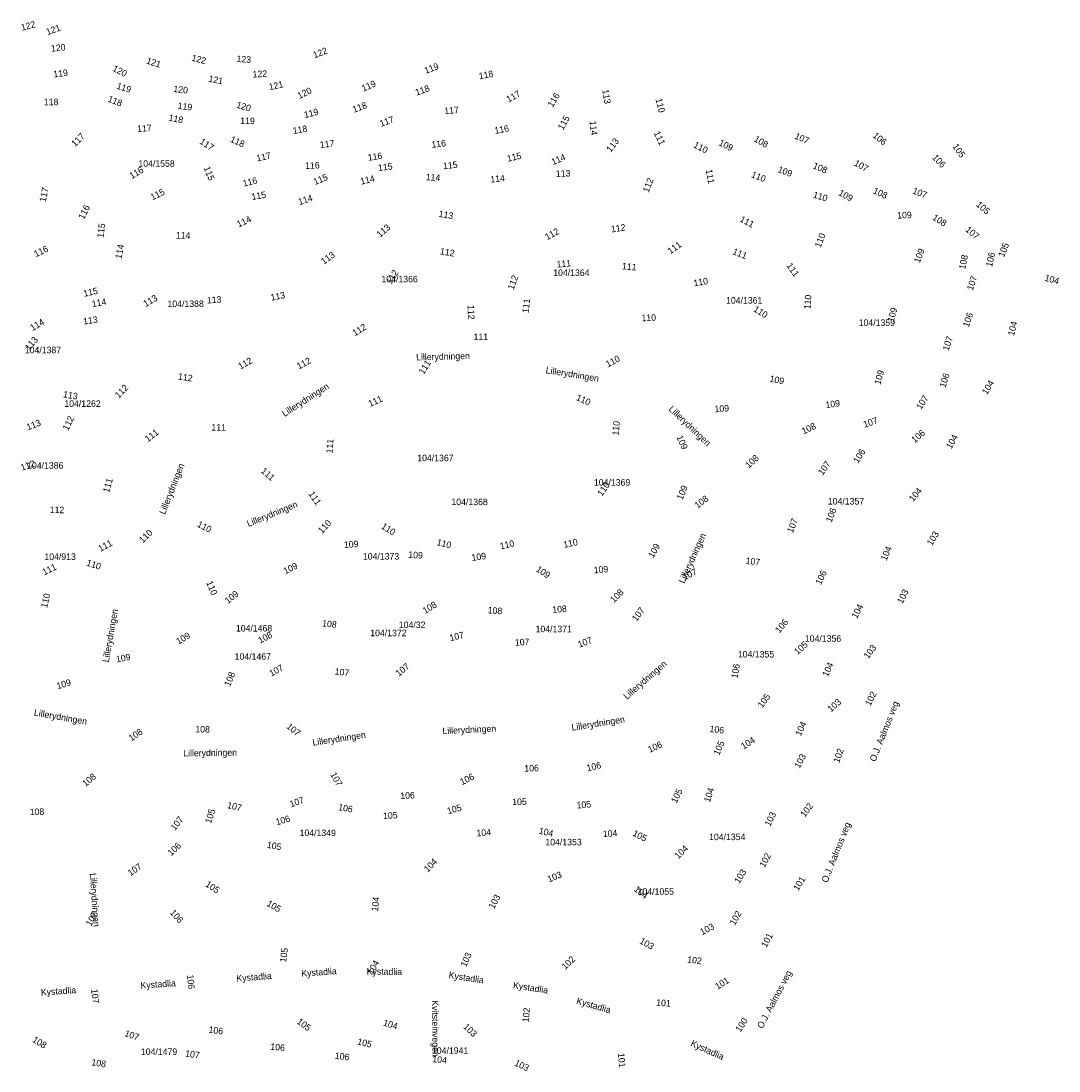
# Model space of a CAD drawing. Header units: inches. Extents: x 92352 to 92618, y 1600226 to 1600387.
# Tile 2 of 2: x 92458 to 92618, y 1600226 to 1600387. Entities that reach past the tile are written whole.
import ezdxf

# ---------------------------------------------------------------- set-up
doc = ezdxf.new("R2010")
doc.units = ezdxf.units.IN
doc.header["$MEASUREMENT"] = 0
for name, color, linetype in [('GatenavnTekst', 10, 'Continuous'), ('GnrBnrTekst', 10, 'Continuous'), ('HoydeTekst', 10, 'Continuous')]:
    doc.layers.add(name, color=color, linetype=linetype)

msp = doc.modelspace()

# ---------------------------------------------------------------- texts
at = {"layer": 'GatenavnTekst'}
for s, rotation, p in [('Lillerydningen', 1.6056, (92519.18, 1600334.71, 112.03)), ('Lillerydningen', 350.6326, (92539.01, 1600332.78, 111.2)), ('Lillerydningen', 32.7958, (92498.97, 1600326.02, 112.26)), ('Lillerydningen', 316.446, (92557.87, 1600327.15, 109.92)), ('Lillerydningen', 68.5444, (92480.61, 1600310.99, 111.3)), ('Lillerydningen', 22.1778, (92493.42, 1600309.14, 111.42)), ('Lillerydningen', 65.7243, (92560.33, 1600300.39, 107.91)), ('Lillerydningen', 80.1076, (92471.98, 1600288.31, 109.9)), ('Lillerydningen', 40.895, (92551.53, 1600282.58, 107.24)), ('O.J. Aalmos veg', 68.3466, (92589.69, 1600273.02, 102.52)), ('Lillerydningen', 350.0296, (92460.42, 1600280.19, 108.8)), ('Lillerydningen', 9.0188, (92543.12, 1600277.85, 107.2)), ('Lillerydningen', 2.6165, (92523.23, 1600277.33, 107.22)), ('Lillerydningen', 8.5391, (92503.33, 1600275.54, 107.93)), ('Lillerydningen', 0.931, (92483.42, 1600273.9, 108.66)), ('O.J. Aalmos veg', 68.3466, (92582.31, 1600254.44, 101.09)), ('Lillerydningen', 274.0251, (92469.04, 1600255.95, 108.15)), ('Kystadlia', 4.2843, (92491.61, 1600239.32, 106.59)), ('Kystadlia', 4.2843, (92501.58, 1600240.07, 105.84)), ('Kystadlia', 359.2697, (92511.57, 1600240.41, 104.97)), ('Kystadlia', 351.0453, (92524.12, 1600239.88, 104.17)), ('O.J. Aalmos veg', 62.5306, (92572.36, 1600232.01, 100.81)), ('Kystadlia', 3.9982, (92476.88, 1600238.24, 107.5)), ('Kystadlia', 351.0453, (92534, 1600238.32, 103.33)), ('Kystadlia', 4.0251, (92461.58, 1600237.17, 108.51)), ('Kvitsteinvegen', 270.4839, (92521.6, 1600236.47, 104.26)), ('Kystadlia', 344.0827, (92543.69, 1600235.93, 102.56)), ('Kystadlia', 335.5294, (92561.24, 1600229.5, 101.27))]:
    msp.add_text(s, height=1, rotation=rotation, dxfattribs=at).set_placement(p)
at = {"layer": 'GnrBnrTekst'}
for s, p in [('104/1558', (92476.52, 1600364.46)), ('104/1364', (92540.22, 1600347.69)), ('104/1366', (92513.84, 1600346.71)), ('104/1388', (92480.99, 1600342.92)), ('104/1361', (92566.76, 1600343.44)), ('104/1359', (92587.13, 1600340.02)), ('104/1387', (92459.07, 1600335.82)), ('104/1262', (92465.15, 1600327.59)), ('104/1367', (92519.34, 1600319.24)), ('104/1386', (92459.43, 1600318.09)), ('104/1369', (92546.47, 1600315.49)), ('104/1368', (92524.59, 1600312.5)), ('104/1357', (92582.39, 1600312.59)), ('104/913', (92462.08, 1600304.08)), ('104/1373', (92510.99, 1600304.14)), ('104/1468', (92491.49, 1600293.09)), ('104/32', (92516.51, 1600293.62)), ('104/1371', (92537.51, 1600292.98)), ('104/1372', (92512.12, 1600292.37)), ('104/1356', (92578.86, 1600291.51)), ('104/1467', (92491.3, 1600288.75)), ('104/1355', (92568.57, 1600289.1)), ('104/1349', (92501.27, 1600261.67)), ('104/1354', (92564.15, 1600261.05)), ('104/1353', (92539.01, 1600260.25)), ('104/1055', (92553.18, 1600252.66)), ('104/1479', (92476.9, 1600228.06)), ('104/1941', (92521.6, 1600228.24))]:
    msp.add_text(s, height=1, dxfattribs=at).set_placement(p)
at = {"layer": 'HoydeTekst'}
for s, rotation, p in [('122', 14.6544, (92458.64, 1600385.34, 122)), ('121', 20.2506, (92462.57, 1600384.65, 121)), ('120', 6.0199, (92463.15, 1600382.12, 120)), ('122', 21.2271, (92503.57, 1600381.1, 122)), ('121', 341.7652, (92477.66, 1600380.35, 121)), ('122', 345.3791, (92484.61, 1600380.77, 122)), ('123', 355.4752, (92491.56, 1600380.57, 123)), ('119', 7.4839, (92463.53, 1600378.16, 119)), ('120', 332.7666, (92472.46, 1600379.24, 120)), ('119', 20.4471, (92520.65, 1600378.73, 119)), ('121', 348.9185, (92487.22, 1600377.54, 121)), ('122', 3.3274, (92494.08, 1600378.15, 122)), ('119', 23.4429, (92511.06, 1600375.98, 119)), ('118', 10.8044, (92528.9, 1600377.88, 118)), ('119', 342.1351, (92473.09, 1600376.47, 119)), ('120', 353.2608, (92481.85, 1600375.96, 120)), ('121', 12.6086, (92496.67, 1600376.2, 121)), ('120', 25.3072, (92501.23, 1600374.86, 120)), ('118', 20.2019, (92519.25, 1600375.36, 118)), ('117', 28.5514, (92533.36, 1600374.29, 117)), ('113', 279.4189, (92547.74, 1600376.26, 113)), ('118', 0.2221, (92462, 1600373.91, 118)), ('118', 338.3852, (92471.73, 1600374.5, 118)), ('116', 58.9705, (92540.13, 1600373.51, 116)), ('110', 284.3328, (92555.91, 1600374.84, 110)), ('119', 353.1731, (92482.51, 1600373.35, 119)), ('120', 343.258, (92491.48, 1600373.56, 120)), ('119', 14.2607, (92502.09, 1600371.92, 119)), ('118', 20.6646, (92509.62, 1600372.74, 118)), ('117', 5.0544, (92523.54, 1600372.53, 117)), ('118', 349.2822, (92481.1, 1600371.54, 118)), ('119', 0.1019, (92492.17, 1600371.01, 119)), ('117', 19.5485, (92513.78, 1600370.58, 117)), ('115', 61.5948, (92541.74, 1600370.01, 115)), ('114', 276.0167, (92545.79, 1600371.47, 114)), ('117', 44.2516, (92466.79, 1600367.46, 117)), ('117', 4.1722, (92476.37, 1600369.79, 117)), ('118', 9.9809, (92500.32, 1600369.48, 118)), ('116', 10.7289, (92531.3, 1600369.5, 116)), ('111', 295.9479, (92555.62, 1600369.65, 111)), ('106', 320.5722, (92589.19, 1600369.1, 106)), ('117', 326.7042, (92485.83, 1600368.1, 117)), ('118', 335.8609, (92490.52, 1600368.33, 118)), ('117', 6.4935, (92504.44, 1600367.33, 117)), ('116', 6.475, (92521.57, 1600367.36, 116)), ('113', 52.9269, (92549.06, 1600366.6, 113)), ('110', 332.524, (92561.66, 1600367.49, 110)), ('109', 333.5312, (92565.53, 1600367.82, 109)), ('108', 330.122, (92570.94, 1600368.44, 108)), ('107', 336.785, (92577.19, 1600368.82, 107)), ('117', 12.6594, (92494.77, 1600365.26, 117)), ('116', 7.9893, (92511.82, 1600365.38, 116)), ('115', 13.2931, (92533.25, 1600365.21, 115)), ('114', 23.4418, (92540.19, 1600364.69, 114)), ('105', 304.616, (92601.49, 1600367.58, 105)), ('116', 2.2972, (92502.14, 1600364.12, 116)), ('115', 6.8292, (92513.38, 1600363.8, 115)), ('115', 6.4588, (92523.36, 1600364.07, 115)), ('108', 337.0285, (92580, 1600364.26, 108)), ('107', 331.4181, (92586.31, 1600364.72, 107)), ('106', 313.1913, (92598.34, 1600365.82, 106)), ('116', 30.9226, (92475.51, 1600362.55, 116)), ('115', 291.5909, (92486.53, 1600364.3, 115)), ('115', 22.6689, (92503.65, 1600361.64, 115)), ('114', 13.6632, (92510.73, 1600361.7, 114)), ('114', 356.6335, (92520.62, 1600362.4, 114)), ('114', 5.1586, (92530.61, 1600362.03, 114)), ('113', 2.7927, (92540.66, 1600362.88, 113)), ('111', 280.204, (92563.63, 1600363.98, 111)), ('110', 338.1986, (92570.54, 1600362.9, 110)), ('109', 339.2128, (92574.61, 1600363.67, 109)), ('116', 14.5966, (92492.7, 1600361.39, 116)), ('112', 69.357, (92554.87, 1600360.42, 112)), ('117', 77.5527, (92462.27, 1600358.98, 117)), ('115', 25.928, (92478.67, 1600359.28, 115)), ('115', 9.2836, (92493.98, 1600359.35, 115)), ('114', 18.748, (92501.26, 1600358.56, 114)), ('110', 343.1757, (92580.03, 1600359.75, 110)), ('109', 331.6771, (92583.93, 1600360.15, 109)), ('108', 334.782, (92589.24, 1600360.45, 108)), ('107', 338.9539, (92595.3, 1600360.39, 107)), ('116', 63.1675, (92468.13, 1600356.29, 116)), ('105', 319.1915, (92605.07, 1600358.51, 105)), ('114', 25.4494, (92491.93, 1600355.12, 114)), ('113', 350.252, (92522.57, 1600356.78, 113)), ('111', 332.2013, (92568.77, 1600356.1, 111)), ('109', 2.5448, (92593.06, 1600356.49, 109)), ('108', 327.7512, (92598.35, 1600356.42, 108)), ('115', 82.8115, (92471.15, 1600353.5, 115)), ('113', 40.6568, (92513.62, 1600353.54, 113)), ('112', 8.7462, (92549.18, 1600354.36, 112)), ('107', 319.4779, (92603.42, 1600354.67, 107)), ('114', 358.9785, (92482.26, 1600353.44, 114)), ('112', 28.7103, (92539.29, 1600353.16, 112)), ('110', 69.6147, (92581.28, 1600351.95, 110)), ('116', 26.0342, (92460.78, 1600350.55, 116)), ('114', 79.0772, (92473.92, 1600350.26, 114)), ('112', 350.4258, (92522.78, 1600351.03, 112)), ('111', 35.7737, (92558.23, 1600350.98, 111)), ('111', 337.9228, (92567.67, 1600351.08, 111)), ('109', 68.9625, (92596.49, 1600349.59, 109)), ('105', 68.6776, (92609.44, 1600350.48, 105)), ('113', 35.7974, (92505, 1600349.4, 113)), ('108', 78.5073, (92603.47, 1600348.64, 108)), ('106', 77.7995, (92607.61, 1600349.02, 106)), ('111', 5.1863, (92540.78, 1600348.98, 111)), ('111', 354.5682, (92550.74, 1600348.73, 111)), ('111', 304.1744, (92575.99, 1600349.29, 111)), ('112', 58.4872, (92515.34, 1600346.33, 112)), ('112', 69.9252, (92534.12, 1600345.48, 112)), ('110', 9.2239, (92561.85, 1600346.09, 110)), ('107', 71.3843, (92604.64, 1600345.39, 107)), ('104', 344.5214, (92615.6, 1600346.97, 104)), ('115', 12.7512, (92468.19, 1600344.48, 115)), ('114', 11.1363, (92469.48, 1600342.88, 114)), ('113', 30.2197, (92477.63, 1600342.89, 113)), ('113', 4.0995, (92487.08, 1600343.45, 113)), ('113', 11.2344, (92496.93, 1600343.88, 113)), ('111', 82.3934, (92536.41, 1600341.94, 111)), ('110', 85.3013, (92579.71, 1600342.54, 110)), ('112', 271.7748, (92527.07, 1600343.21, 112)), ('110', 327.7066, (92570.87, 1600342.35, 110)), ('109', 74.0883, (92592.47, 1600340.52, 109)), ('114', 30.3027, (92460.25, 1600339.21, 114)), ('113', 7.9844, (92468.11, 1600340.22, 113)), ('110', 2.3373, (92553.79, 1600340.73, 110)), ('106', 71.0182, (92604.01, 1600339.75, 106)), ('104', 75.9938, (92610.97, 1600338.42, 104)), ('112', 31.6999, (92509.76, 1600338.42, 112)), ('113', 49.2364, (92459.74, 1600336.16, 113)), ('111', 0.4815, (92528, 1600337.84, 111)), ('107', 72.1137, (92600.93, 1600336.12, 107)), ('112', 29.31, (92492.19, 1600333.29, 112)), ('112', 28.0447, (92501.17, 1600333.31, 112)), ('111', 57.8777, (92520.32, 1600332.48, 111)), ('110', 28.1562, (92548.62, 1600333.63, 110)), ('112', 351.6784, (92482.56, 1600331.79, 112)), ('109', 74.2753, (92590.46, 1600330.92, 109)), ('106', 72.5585, (92600.44, 1600330.46, 106)), ('112', 45.825, (92473.5, 1600328.84, 112)), ('109', 348.147, (92573.38, 1600331.48, 109)), ('104', 58.5661, (92606.82, 1600329.38, 104)), ('113', 350.0419, (92464.9, 1600329.07, 113)), ('110', 335.7142, (92543.64, 1600328.68, 110)), ('107', 56.8887, (92596.7, 1600327.08, 107)), ('111', 24.2613, (92512.09, 1600327.56, 111)), ('109', 4.1399, (92565.03, 1600326.75, 109)), ('109', 7.9016, (92582.1, 1600327.39, 109)), ('112', 64.2775, (92465.73, 1600323.87, 112)), ('113', 21.3814, (92459.57, 1600323.96, 113)), ('111', 358.9678, (92487.73, 1600323.96, 111)), ('110', 84.4725, (92550.25, 1600323.15, 110)), ('108', 25.5241, (92578.67, 1600323.34, 108)), ('107', 19.0256, (92588.03, 1600324.37, 107)), ('111', 37.1921, (92477.98, 1600322.13, 111)), ('109', 294.2118, (92559.11, 1600322.95, 109)), ('106', 40.3417, (92595.73, 1600321.98, 106)), ('104', 61.9617, (92601.36, 1600321.04, 104)), ('111', 85.6738, (92506.33, 1600320.41, 111)), ('108', 42.8075, (92570.26, 1600318.09, 108)), ('106', 58.7109, (92587.05, 1600318.84, 106)), ('112', 18.8982, (92458.64, 1600317.77, 112)), ('111', 320.0291, (92495.24, 1600317.58, 111)), ('107', 54.4623, (92581.6, 1600316.99, 107)), ('111', 73.7112, (92472, 1600314.33, 111)), ('110', 55.2027, (92547.7, 1600313.78, 110)), ('109', 67.6271, (92560.06, 1600313.21, 109)), ('104', 49.787, (92595.5, 1600312.95, 104)), ('111', 303.9705, (92502.59, 1600314.22, 111)), ('108', 37.1637, (92562.39, 1600311.94, 108)), ('112', 359.4383, (92462.9, 1600311.28, 112)), ('106', 68.6804, (92582.95, 1600309.76, 106)), ('110', 332.9367, (92485.45, 1600309.24, 110)), ('110', 47.2799, (92504.73, 1600308.04, 110)), ('107', 68.5126, (92577, 1600308.14, 107)), ('110', 44.1369, (92477.2, 1600306.6, 110)), ('110', 327.4582, (92513.71, 1600309, 110)), ('103', 58.5855, (92598.36, 1600306.19, 103)), ('111', 28.4019, (92470.69, 1600305.3, 111)), ('109', 4.0283, (92508.12, 1600305.91, 109)), ('110', 346.0906, (92522.26, 1600306.37, 110)), ('110', 13.1702, (92532.16, 1600305.68, 110)), ('110', 11.6688, (92541.88, 1600305.93, 110)), ('109', 356.5054, (92517.94, 1600304.41, 109)), ('109', 7.8303, (92527.75, 1600303.92, 109)), ('109', 60.5866, (92555.59, 1600304.29, 109)), ('104', 66.6893, (92591.38, 1600303.87, 104)), ('110', 341.8145, (92468.46, 1600303.24, 110)), ('109', 26.1978, (92499.09, 1600301.87, 109)), ('107', 353.3675, (92569.72, 1600303.48, 107)), ('111', 26.3307, (92462.06, 1600301.69, 111)), ('109', 326.5138, (92537.47, 1600302.41, 109)), ('109', 5.1788, (92546.49, 1600302.01, 109)), ('107', 25.9881, (92560.4, 1600300.95, 107)), ('106', 65.0895, (92581.33, 1600300.17, 106)), ('110', 292.7028, (92486.92, 1600300.62, 110)), ('110', 75.9638, (92462.48, 1600296.63, 110)), ('109', 38.8248, (92490.28, 1600297.29, 109)), ('108', 45.3287, (92549.56, 1600297.43, 108)), ('103', 63.507, (92593.85, 1600297.27, 103)), ('108', 31.2392, (92520.55, 1600295.77, 108)), ('108', 4.8504, (92540.12, 1600295.93, 108)), ('104', 63.044, (92586.86, 1600294.99, 104)), ('108', 356.2017, (92530.13, 1600295.88, 108)), ('107', 53.3495, (92553.01, 1600294.56, 107)), ('108', 354.144, (92504.7, 1600293.88, 108)), ('106', 49.8828, (92574.95, 1600292.76, 106)), ('109', 30.1638, (92482.67, 1600291.06, 109)), ('108', 27.8357, (92495.23, 1600291.22, 108)), ('107', 13.3925, (92524.43, 1600291.6, 107)), ('107', 21.2505, (92544.24, 1600290.58, 107)), ('107', 2.9357, (92534.36, 1600290.9, 107)), ('105', 41.6081, (92577.74, 1600289.46, 105)), ('103', 53.1503, (92588.6, 1600288.81, 103)), ('109', 10.2763, (92473.18, 1600288.33, 109)), ('107', 28.6571, (92496.95, 1600286.15, 107)), ('107', 352.875, (92506.62, 1600286.49, 107)), ('107', 39.1304, (92516.52, 1600286.14, 107)), ('106', 81.1811, (92568.54, 1600285.84, 106)), ('104', 65.5009, (92582.38, 1600286.05, 104)), ('109', 17.3592, (92464.14, 1600284.21, 109)), ('108', 67.0459, (92490.56, 1600284.56, 108)), ('105', 54.1928, (92572.34, 1600281.27, 105)), ('103', 41.1559, (92582.87, 1600280.64, 103)), ('102', 63.2027, (92588.93, 1600281.57, 102)), ('108', 34.9166, (92475.46, 1600276.19, 108)), ('108', 359.5703, (92485.26, 1600277.59, 108)), ('107', 320.5275, (92499.17, 1600278.35, 107)), ('106', 353.4094, (92564.18, 1600277.66, 106)), ('104', 65.5009, (92578.23, 1600276.95, 104)), ('106', 24.7905, (92555.05, 1600274.45, 106)), ('105', 67.0027, (92565.69, 1600273.99, 105)), ('104', 32.0424, (92569.44, 1600274.95, 104)), ('102', 70.3674, (92584.11, 1600272.82, 102)), ('106', 13.4132, (92545.49, 1600271.61, 106)), ('103', 61.9227, (92578.04, 1600272, 103)), ('108', 40.3999, (92468.42, 1600269.21, 108)), ('107', 299.0859, (92505.95, 1600271.15, 107)), ('106', 26.7871, (92526.21, 1600269.47, 106)), ('106', 1.2276, (92535.79, 1600271.58, 106)), ('106', 2.6093, (92516.76, 1600267.36, 106)), ('105', 63.9932, (92559.15, 1600266.64, 105)), ('104', 72.372, (92564.28, 1600266.78, 104)), ('107', 347.0554, (92490.08, 1600265.99, 107)), ('107', 19.5779, (92499.97, 1600266.07, 107)), ('106', 350.1469, (92507.15, 1600265.66, 106)), ('105', 15.4885, (92524.08, 1600265.02, 105)), ('105', 0.5617, (92533.93, 1600266.44, 105)), ('105', 4.98, (92543.85, 1600265.9, 105)), ('102', 52.9508, (92578.85, 1600264.49, 102)), ('108', 1.1976, (92459.84, 1600264.89, 108)), ('105', 72.564, (92487.67, 1600263.53, 105)), ('106', 16.631, (92497.78, 1600263.31, 106)), ('105', 3.6073, (92514.12, 1600264.27, 105)), ('103', 64.2843, (92573.53, 1600263.07, 103)), ('107', 52.2113, (92482.14, 1600262.44, 107)), ('104', 4.5896, (92528.48, 1600261.61, 104)), ('104', 346.923, (92537.93, 1600262.06, 104)), ('104', 3.9517, (92547.87, 1600261.5, 104)), ('105', 333.1595, (92552.31, 1600261.79, 105)), ('106', 43.8133, (92481.58, 1600258.54, 106)), ('105', 349.8753, (92496.19, 1600259.89, 105)), ('104', 44.659, (92559.45, 1600258.1, 104)), ('102', 61.72, (92572.67, 1600256.76, 102)), ('107', 34.1145, (92475.31, 1600255.49, 107)), ('104', 46.1328, (92520.96, 1600256.04, 104)), ('103', 21.7099, (92539.57, 1600254.55, 103)), ('103', 59.0718, (92568.8, 1600254.29, 103)), ('101', 58.7403, (92577.84, 1600253.18, 101)), ('105', 326.1738, (92486.71, 1600254.04, 105)), ('104', 322.0379, (92552.52, 1600253.34, 104)), ('104', 84.9994, (92513.32, 1600250.07, 104)), ('103', 61.7777, (92531.12, 1600250.39, 103)), ('106', 311.9552, (92481.28, 1600249.85, 106)), ('105', 329.6934, (92496.13, 1600251.05, 105)), ('107', 60.8289, (92469.24, 1600247.74, 107)), ('102', 60.5978, (92568.1, 1600247.88, 102)), ('103', 28.4127, (92563.1, 1600246.42, 103)), ('103', 330.124, (92553.39, 1600245.29, 103)), ('101', 62.0205, (92572.96, 1600244.47, 101)), ('105', 82.6853, (92499.21, 1600242.23, 105)), ('104', 61.5452, (92512.5, 1600240.31, 104)), ('103', 65.6506, (92526.82, 1600241.48, 103)), ('102', 44.8049, (92542.1, 1600241.08, 102)), ('102', 352.7722, (92560.75, 1600242.26, 102)), ('106', 275.24, (92483.99, 1600240.35, 106)), ('101', 32.2077, (92565.47, 1600238.06, 101)), ('107', 277.2559, (92469.25, 1600238.13, 107)), ('101', 356.0548, (92556.01, 1600235.63, 101)), ('102', 83.4944, (92536.44, 1600233.04, 102)), ('105', 323.7462, (92500.77, 1600232.98, 105)), ('104', 342.9389, (92514.02, 1600232.6, 104)), ('103', 316.0185, (92526.33, 1600232.29, 103)), ('100', 57.0115, (92568.95, 1600231.47, 100)), ('107', 340.2239, (92474.31, 1600231, 107)), ('106', 352.2782, (92487.25, 1600231.5, 106)), ('108', 329.3936, (92460.14, 1600230.13, 108)), ('106', 354.0182, (92496.74, 1600228.88, 106)), ('105', 346.7267, (92510.07, 1600229.68, 105)), ('107', 351.4054, (92483.65, 1600227.84, 107)), ('106', 353.0048, (92506.64, 1600227.48, 106)), ('104', 353.9515, (92521.62, 1600226.96, 104)), ('101', 275.0199, (92550.15, 1600228.32, 101)), ('108', 351.3359, (92469.26, 1600226.48, 108)), ('103', 334.6214, (92534.18, 1600226.49, 103))]:
    msp.add_text(s, height=1, rotation=rotation, dxfattribs=at).set_placement(p)

doc.saveas('drawing.dxf')
